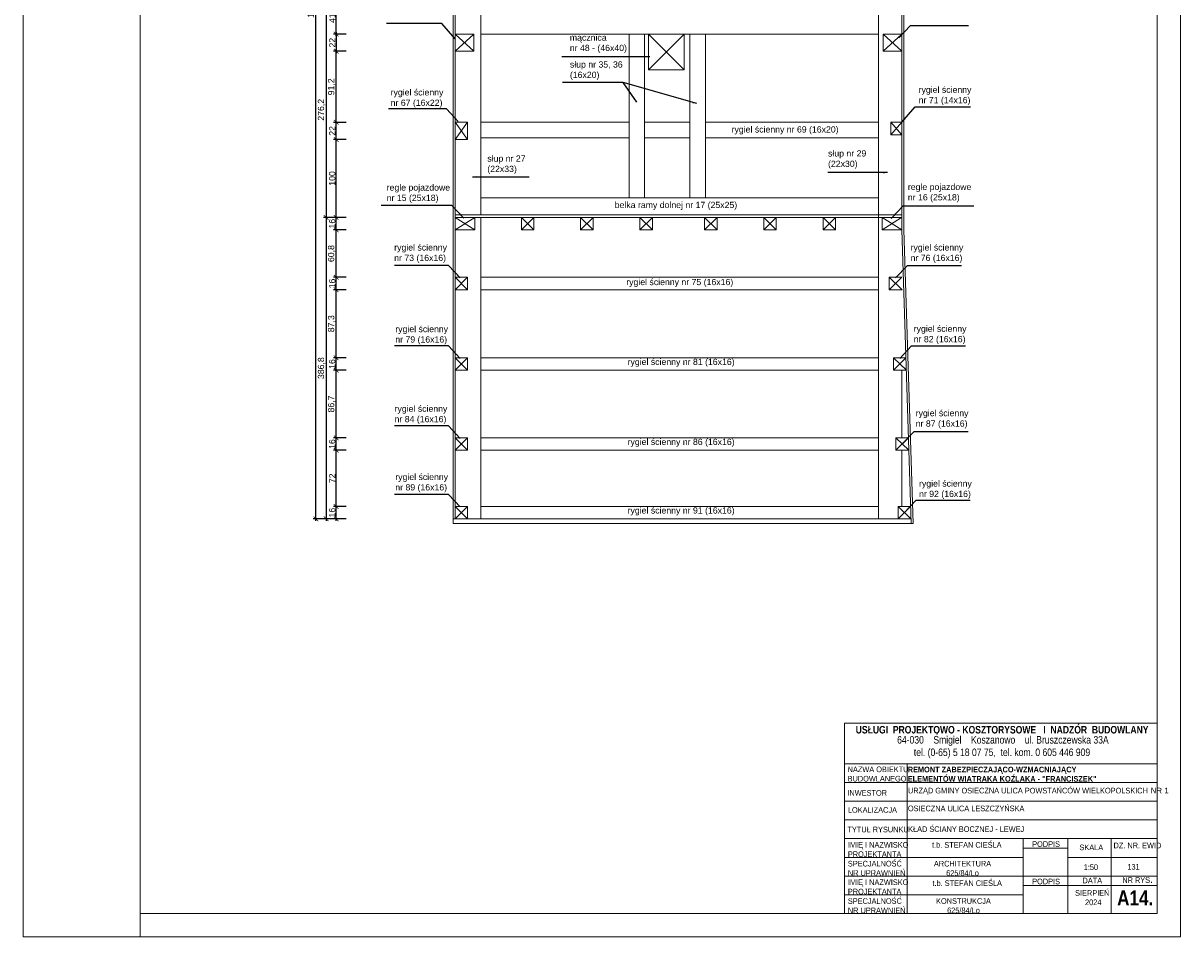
# Model space of a CAD drawing. Header units: millimetres. Extents: x -80660 to 263001, y 590205 to 619905.
# Tile 38 of 64: x 100220 to 115075, y 598905 to 610629. Entities that reach past the tile are written whole.
import ezdxf

# ---------------------------------------------------------------- set-up
doc = ezdxf.new("R2010")
doc.units = ezdxf.units.MM
doc.layers.add('l.c.9', color=3, linetype='Continuous', lineweight=9)
doc.styles.add('styl1', font='arial.ttf')
doc.dimstyles.new('stefan', dxfattribs={"dimtxt": 80, "dimasz": 60, "dimexe": 35, "dimexo": 0, "dimgap": 10, "dimtad": 1, "dimdec": 1, "dimlfac": 0.1, "dimtxsty": 'styl1', "dimblk": 'ARCHTICK', "dimcen": 2.5, "dimdle": 25, "dimadec": 0, "dimazin": 0, "dimtfac": 1, "dimtdec": 1, "dimtmove": 0, "dimatfit": 3, "dimfxl": 1, "dimarcsym": 0})

# ---------------------------------------------------------------- blocks, each defined once
blk = doc.blocks.new('_ArchTick')
at = {"color": 0, "const_width": 0.15}
blk.add_lwpolyline([(-0.5, -0.5), (0.5, 0.5)], dxfattribs=at)
blk = doc.blocks.new('*D897')
at = {"layer": 'Defpoints', "color": 0}
for p in [(104367, 610488), (104237, 610268), (104367, 610268)]:
    blk.add_point(p, dxfattribs=at)
at = {"layer": 'l.c.9', "color": 0, "lineweight": -2}
for p, q in [((104367, 610488), (104202, 610488)), ((104237, 610513), (104237, 610243)), ((104367, 610268), (104202, 610268))]:
    blk.add_line(p, q, dxfattribs=at)
at = {"layer": 'l.c.9', "color": 0, "lineweight": -2, "xscale": 60, "yscale": 60, "zscale": 60}
for p, rotation in [((104237, 610488), 90), ((104237, 610268), 270)]:
    blk.add_blockref('_ArchTick', p, dxfattribs=dict(at, rotation=rotation))
at = {"layer": 'l.c.9', "color": 0, "insert": (104187, 610378), "char_height": 80, "attachment_point": 5, "rotation": 90, "style": 'styl1'}
blk.add_mtext('22', dxfattribs=at)
blk = doc.blocks.new('*D909')
at = {"layer": 'Defpoints', "color": 0}
for p in [(104237, 610268), (104367, 610268), (104367, 609356)]:
    blk.add_point(p, dxfattribs=at)
at = {"layer": 'l.c.9', "color": 0, "lineweight": -2}
for p, q in [((104367, 610268), (104202, 610268)), ((104237, 609331), (104237, 610293)), ((104367, 609356), (104202, 609356))]:
    blk.add_line(p, q, dxfattribs=at)
at = {"layer": 'l.c.9', "color": 0, "lineweight": -2, "xscale": 60, "yscale": 60, "zscale": 60}
for p, rotation in [((104237, 610268), 90), ((104237, 609356), 270)]:
    blk.add_blockref('_ArchTick', p, dxfattribs=dict(at, rotation=rotation))
at = {"layer": 'l.c.9', "color": 0, "insert": (104179, 609812), "char_height": 80, "attachment_point": 5, "rotation": 90, "style": 'styl1'}
blk.add_mtext('91,2', dxfattribs=at)
blk = doc.blocks.new('*D922')
at = {"layer": 'Defpoints', "color": 0}
for p in [(103977, 617464), (104107, 617464), (104107, 604268)]:
    blk.add_point(p, dxfattribs=at)
at = {"layer": 'l.c.9', "color": 0, "lineweight": -2}
for p, q in [((104107, 617464), (103942, 617464)), ((103977, 604243), (103977, 617489)), ((104107, 604268), (103942, 604268))]:
    blk.add_line(p, q, dxfattribs=at)
at = {"layer": 'l.c.9', "color": 0, "lineweight": -2, "xscale": 60, "yscale": 60, "zscale": 60}
for p, rotation in [((103977, 617464), 90), ((103977, 604268), 270)]:
    blk.add_blockref('_ArchTick', p, dxfattribs=dict(at, rotation=rotation))
at = {"layer": 'l.c.9', "color": 0, "insert": (103919, 610866), "char_height": 80, "attachment_point": 5, "rotation": 90, "style": 'styl1'}
blk.add_mtext('1319,6', dxfattribs=at)
blk = doc.blocks.new('*D921')
at = {"layer": 'Defpoints', "color": 0}
for p in [(104237, 608136), (104107, 604268), (104237, 604268)]:
    blk.add_point(p, dxfattribs=at)
at = {"layer": 'l.c.9', "color": 0, "lineweight": -2}
for p, q in [((104107, 608161), (104107, 604243)), ((104237, 608136), (104072, 608136)), ((104237, 604268), (104072, 604268))]:
    blk.add_line(p, q, dxfattribs=at)
at = {"layer": 'l.c.9', "color": 0, "lineweight": -2, "xscale": 60, "yscale": 60, "zscale": 60}
for p, rotation in [((104107, 608136), 90), ((104107, 604268), 270)]:
    blk.add_blockref('_ArchTick', p, dxfattribs=dict(at, rotation=rotation))
at = {"layer": 'l.c.9', "color": 0, "insert": (104049, 606202), "char_height": 80, "attachment_point": 5, "rotation": 90, "style": 'styl1'}
blk.add_mtext('386,8', dxfattribs=at)
blk = doc.blocks.new('*D920')
at = {"layer": 'Defpoints', "color": 0}
for p in [(104237, 610898), (104107, 608136), (104237, 608136)]:
    blk.add_point(p, dxfattribs=at)
at = {"layer": 'l.c.9', "color": 0, "lineweight": -2}
for p, q in [((104237, 610898), (104072, 610898)), ((104107, 610923), (104107, 608111)), ((104237, 608136), (104072, 608136))]:
    blk.add_line(p, q, dxfattribs=at)
at = {"layer": 'l.c.9', "color": 0, "lineweight": -2, "xscale": 60, "yscale": 60, "zscale": 60}
for p, rotation in [((104107, 610898), 90), ((104107, 608136), 270)]:
    blk.add_blockref('_ArchTick', p, dxfattribs=dict(at, rotation=rotation))
at = {"layer": 'l.c.9', "color": 0, "insert": (104049, 609517), "char_height": 80, "attachment_point": 5, "rotation": 90, "style": 'styl1'}
blk.add_mtext('276,2', dxfattribs=at)
blk = doc.blocks.new('*D910')
at = {"layer": 'Defpoints', "color": 0}
for p in [(104237, 610898), (104367, 610898), (104367, 610488)]:
    blk.add_point(p, dxfattribs=at)
at = {"layer": 'l.c.9', "color": 0, "lineweight": -2}
for p, q in [((104367, 610898), (104202, 610898)), ((104237, 610463), (104237, 610923)), ((104367, 610488), (104202, 610488))]:
    blk.add_line(p, q, dxfattribs=at)
at = {"layer": 'l.c.9', "color": 0, "lineweight": -2, "xscale": 60, "yscale": 60, "zscale": 60}
for p, rotation in [((104237, 610898), 90), ((104237, 610488), 270)]:
    blk.add_blockref('_ArchTick', p, dxfattribs=dict(at, rotation=rotation))
at = {"layer": 'l.c.9', "color": 0, "insert": (104187, 610693), "char_height": 80, "attachment_point": 5, "rotation": 90, "style": 'styl1'}
blk.add_mtext('41', dxfattribs=at)
blk = doc.blocks.new('*D908')
at = {"layer": 'Defpoints', "color": 0}
for p in [(104237, 609356), (104367, 609356), (104367, 609136)]:
    blk.add_point(p, dxfattribs=at)
at = {"layer": 'l.c.9', "color": 0, "lineweight": -2}
for p, q in [((104367, 609356), (104202, 609356)), ((104237, 609111), (104237, 609381)), ((104367, 609136), (104202, 609136))]:
    blk.add_line(p, q, dxfattribs=at)
at = {"layer": 'l.c.9', "color": 0, "lineweight": -2, "xscale": 60, "yscale": 60, "zscale": 60}
for p, rotation in [((104237, 609356), 90), ((104237, 609136), 270)]:
    blk.add_blockref('_ArchTick', p, dxfattribs=dict(at, rotation=rotation))
at = {"layer": 'l.c.9', "color": 0, "insert": (104187, 609246), "char_height": 80, "attachment_point": 5, "rotation": 90, "style": 'styl1'}
blk.add_mtext('22', dxfattribs=at)
blk = doc.blocks.new('*D907')
at = {"layer": 'Defpoints', "color": 0}
for p in [(104237, 609136), (104367, 609136), (104367, 608136)]:
    blk.add_point(p, dxfattribs=at)
at = {"layer": 'l.c.9', "color": 0, "lineweight": -2}
for p, q in [((104367, 609136), (104202, 609136)), ((104237, 608111), (104237, 609161)), ((104367, 608136), (104202, 608136))]:
    blk.add_line(p, q, dxfattribs=at)
at = {"layer": 'l.c.9', "color": 0, "lineweight": -2, "xscale": 60, "yscale": 60, "zscale": 60}
for p, rotation in [((104237, 609136), 90), ((104237, 608136), 270)]:
    blk.add_blockref('_ArchTick', p, dxfattribs=dict(at, rotation=rotation))
at = {"layer": 'l.c.9', "color": 0, "insert": (104186, 608636), "char_height": 80, "attachment_point": 5, "rotation": 90, "style": 'styl1'}
blk.add_mtext('100', dxfattribs=at)
blk = doc.blocks.new('*D906')
at = {"layer": 'Defpoints', "color": 0}
for p in [(104237, 608136), (104367, 608136), (104367, 607976)]:
    blk.add_point(p, dxfattribs=at)
at = {"layer": 'l.c.9', "color": 0, "lineweight": -2}
for p, q in [((104237, 607951), (104237, 608161)), ((104367, 608136), (104202, 608136)), ((104367, 607976), (104202, 607976))]:
    blk.add_line(p, q, dxfattribs=at)
at = {"layer": 'l.c.9', "color": 0, "lineweight": -2, "xscale": 60, "yscale": 60, "zscale": 60}
for p, rotation in [((104237, 608136), 90), ((104237, 607976), 270)]:
    blk.add_blockref('_ArchTick', p, dxfattribs=dict(at, rotation=rotation))
at = {"layer": 'l.c.9', "color": 0, "insert": (104186, 608056), "char_height": 80, "attachment_point": 5, "rotation": 90, "style": 'styl1'}
blk.add_mtext('16', dxfattribs=at)
blk = doc.blocks.new('*D905')
at = {"layer": 'Defpoints', "color": 0}
for p in [(104237, 607976), (104367, 607976), (104367, 607368)]:
    blk.add_point(p, dxfattribs=at)
at = {"layer": 'l.c.9', "color": 0, "lineweight": -2}
for p, q in [((104367, 607976), (104202, 607976)), ((104237, 607343), (104237, 608001)), ((104367, 607368), (104202, 607368))]:
    blk.add_line(p, q, dxfattribs=at)
at = {"layer": 'l.c.9', "color": 0, "lineweight": -2, "xscale": 60, "yscale": 60, "zscale": 60}
for p, rotation in [((104237, 607976), 90), ((104237, 607368), 270)]:
    blk.add_blockref('_ArchTick', p, dxfattribs=dict(at, rotation=rotation))
at = {"layer": 'l.c.9', "color": 0, "insert": (104179, 607672), "char_height": 80, "attachment_point": 5, "rotation": 90, "style": 'styl1'}
blk.add_mtext('60,8', dxfattribs=at)
blk = doc.blocks.new('*D904')
at = {"layer": 'Defpoints', "color": 0}
for p in [(104237, 607368), (104367, 607368), (104367, 607208)]:
    blk.add_point(p, dxfattribs=at)
at = {"layer": 'l.c.9', "color": 0, "lineweight": -2}
for p, q in [((104367, 607368), (104202, 607368)), ((104237, 607183), (104237, 607393)), ((104367, 607208), (104202, 607208))]:
    blk.add_line(p, q, dxfattribs=at)
at = {"layer": 'l.c.9', "color": 0, "lineweight": -2, "xscale": 60, "yscale": 60, "zscale": 60}
for p, rotation in [((104237, 607368), 90), ((104237, 607208), 270)]:
    blk.add_blockref('_ArchTick', p, dxfattribs=dict(at, rotation=rotation))
at = {"layer": 'l.c.9', "color": 0, "insert": (104186, 607288), "char_height": 80, "attachment_point": 5, "rotation": 90, "style": 'styl1'}
blk.add_mtext('16', dxfattribs=at)
blk = doc.blocks.new('*D903')
at = {"layer": 'Defpoints', "color": 0}
for p in [(104237, 607208), (104367, 607208), (104367, 606335)]:
    blk.add_point(p, dxfattribs=at)
at = {"layer": 'l.c.9', "color": 0, "lineweight": -2}
for p, q in [((104367, 607208), (104202, 607208)), ((104237, 606310), (104237, 607233)), ((104367, 606335), (104202, 606335))]:
    blk.add_line(p, q, dxfattribs=at)
at = {"layer": 'l.c.9', "color": 0, "lineweight": -2, "xscale": 60, "yscale": 60, "zscale": 60}
for p, rotation in [((104237, 607208), 90), ((104237, 606335), 270)]:
    blk.add_blockref('_ArchTick', p, dxfattribs=dict(at, rotation=rotation))
at = {"layer": 'l.c.9', "color": 0, "insert": (104179, 606772), "char_height": 80, "attachment_point": 5, "rotation": 90, "style": 'styl1'}
blk.add_mtext('87,3', dxfattribs=at)
blk = doc.blocks.new('*D902')
at = {"layer": 'Defpoints', "color": 0}
for p in [(104237, 606335), (104367, 606335), (104367, 606175)]:
    blk.add_point(p, dxfattribs=at)
at = {"layer": 'l.c.9', "color": 0, "lineweight": -2}
for p, q in [((104367, 606335), (104202, 606335)), ((104237, 606150), (104237, 606360)), ((104367, 606175), (104202, 606175))]:
    blk.add_line(p, q, dxfattribs=at)
at = {"layer": 'l.c.9', "color": 0, "lineweight": -2, "xscale": 60, "yscale": 60, "zscale": 60}
for p, rotation in [((104237, 606335), 90), ((104237, 606175), 270)]:
    blk.add_blockref('_ArchTick', p, dxfattribs=dict(at, rotation=rotation))
at = {"layer": 'l.c.9', "color": 0, "insert": (104186, 606255), "char_height": 80, "attachment_point": 5, "rotation": 90, "style": 'styl1'}
blk.add_mtext('16', dxfattribs=at)
blk = doc.blocks.new('*D901')
at = {"layer": 'Defpoints', "color": 0}
for p in [(104237, 606175), (104367, 606175), (104367, 605308)]:
    blk.add_point(p, dxfattribs=at)
at = {"layer": 'l.c.9', "color": 0, "lineweight": -2}
for p, q in [((104367, 606175), (104202, 606175)), ((104237, 605283), (104237, 606200)), ((104367, 605308), (104202, 605308))]:
    blk.add_line(p, q, dxfattribs=at)
at = {"layer": 'l.c.9', "color": 0, "lineweight": -2, "xscale": 60, "yscale": 60, "zscale": 60}
for p, rotation in [((104237, 606175), 90), ((104237, 605308), 270)]:
    blk.add_blockref('_ArchTick', p, dxfattribs=dict(at, rotation=rotation))
at = {"layer": 'l.c.9', "color": 0, "insert": (104179, 605742), "char_height": 80, "attachment_point": 5, "rotation": 90, "style": 'styl1'}
blk.add_mtext('86,7', dxfattribs=at)
blk = doc.blocks.new('*D900')
at = {"layer": 'Defpoints', "color": 0}
for p in [(104237, 605308), (104367, 605308), (104367, 605148)]:
    blk.add_point(p, dxfattribs=at)
at = {"layer": 'l.c.9', "color": 0, "lineweight": -2}
for p, q in [((104237, 605123), (104237, 605333)), ((104367, 605308), (104202, 605308)), ((104367, 605148), (104202, 605148))]:
    blk.add_line(p, q, dxfattribs=at)
at = {"layer": 'l.c.9', "color": 0, "lineweight": -2, "xscale": 60, "yscale": 60, "zscale": 60}
for p, rotation in [((104237, 605308), 90), ((104237, 605148), 270)]:
    blk.add_blockref('_ArchTick', p, dxfattribs=dict(at, rotation=rotation))
at = {"layer": 'l.c.9', "color": 0, "insert": (104186, 605228), "char_height": 80, "attachment_point": 5, "rotation": 90, "style": 'styl1'}
blk.add_mtext('16', dxfattribs=at)
blk = doc.blocks.new('*D899')
at = {"layer": 'Defpoints', "color": 0}
for p in [(104237, 605148), (104367, 605148), (104367, 604428)]:
    blk.add_point(p, dxfattribs=at)
at = {"layer": 'l.c.9', "color": 0, "lineweight": -2}
for p, q in [((104367, 605148), (104202, 605148)), ((104237, 604403), (104237, 605173)), ((104367, 604428), (104202, 604428))]:
    blk.add_line(p, q, dxfattribs=at)
at = {"layer": 'l.c.9', "color": 0, "lineweight": -2, "xscale": 60, "yscale": 60, "zscale": 60}
for p, rotation in [((104237, 605148), 90), ((104237, 604428), 270)]:
    blk.add_blockref('_ArchTick', p, dxfattribs=dict(at, rotation=rotation))
at = {"layer": 'l.c.9', "color": 0, "insert": (104187, 604788), "char_height": 80, "attachment_point": 5, "rotation": 90, "style": 'styl1'}
blk.add_mtext('72', dxfattribs=at)
blk = doc.blocks.new('*D898')
at = {"layer": 'Defpoints', "color": 0}
for p in [(104237, 604428), (104367, 604428), (104367, 604268)]:
    blk.add_point(p, dxfattribs=at)
at = {"layer": 'l.c.9', "color": 0, "lineweight": -2}
for p, q in [((104237, 604243), (104237, 604453)), ((104367, 604428), (104202, 604428)), ((104367, 604268), (104202, 604268))]:
    blk.add_line(p, q, dxfattribs=at)
at = {"layer": 'l.c.9', "color": 0, "lineweight": -2, "xscale": 60, "yscale": 60, "zscale": 60}
for p, rotation in [((104237, 604428), 90), ((104237, 604268), 270)]:
    blk.add_blockref('_ArchTick', p, dxfattribs=dict(at, rotation=rotation))
at = {"layer": 'l.c.9', "color": 0, "insert": (104186, 604348), "char_height": 80, "attachment_point": 5, "rotation": 90, "style": 'styl1'}
blk.add_mtext('16', dxfattribs=at)

msp = doc.modelspace()

# ---------------------------------------------------------------- linework, layer by layer
at = {"layer": 'l.c.9', "color": 0}
for p, q in [((100220.22, 619904.52), (100220.22, 598904.52)), ((115070.23, 619904.52), (115070.23, 598904.52)), ((114770.23, 619504.52), (114770.23, 599204.52)), ((101720.22, 613754.52), (101720.22, 598904.52)), ((105763.85, 604268.35), (105763.85, 613523.35)), ((105738.85, 613023.35), (105738.85, 604208.35)), ((106093.85, 613023.35), (106093.85, 608168.35)), ((111193.85, 604268.35), (111193.85, 613023.35)), ((111493.85, 613023.35), (111493.85, 607976.35)), ((111518.85, 613023.35), (111518.85, 607976.35)), ((106003.85, 610488.35), (105763.85, 610488.35)), ((105763.85, 610488.35), (106003.85, 610268.35)), ((106003.85, 610488.35), (105763.85, 610268.35)), ((106003.85, 610268.35), (106003.85, 610488.35)), ((111193.85, 610488.35), (106093.85, 610488.35)), ((106093.85, 610488.35), (111193.85, 610488.35)), ((107994.08, 608386.35), (107994.08, 610488.35)), ((108194.08, 608386.35), (108194.08, 610488.35)), ((108243.85, 610488.35), (108703.85, 610028.35)), ((108703.85, 610488.35), (108243.85, 610028.35)), ((108243.85, 610028.35), (108243.85, 610488.35)), ((108703.85, 610488.35), (108243.85, 610488.35)), ((108703.85, 610028.35), (108703.85, 610488.35)), ((108774.08, 608386.35), (108774.08, 610488.35)), ((108974.08, 608386.35), (108974.08, 610488.35)), ((111253.85, 610488.35), (111253.85, 610268.35)), ((111253.85, 610488.35), (111493.85, 610488.35)), ((111253.85, 610488.35), (111493.85, 610268.35)), ((111493.85, 610488.35), (111253.85, 610268.35)), ((106003.85, 610268.35), (105763.85, 610268.35)), ((111253.85, 610268.35), (111493.85, 610268.35)), ((108703.85, 610028.35), (108243.85, 610028.35)), ((105923.85, 609136.35), (105763.85, 609356.35)), ((105923.85, 609356.35), (105763.85, 609136.35)), ((105763.85, 609356.35), (105923.85, 609356.35)), ((105923.85, 609356.35), (105923.85, 609136.35)), ((106093.85, 609356.35), (107994.08, 609356.35)), ((108194.08, 609356.35), (108774.08, 609356.35)), ((108974.08, 609356.35), (111193.85, 609356.35)), ((111353.85, 609196.35), (111493.85, 609356.35)), ((111353.85, 609356.35), (111493.85, 609196.35)), ((111353.85, 609356.35), (111493.85, 609356.35)), ((111353.85, 609356.35), (111353.85, 609196.35)), ((111353.85, 609196.35), (111493.85, 609196.35)), ((105763.85, 609136.35), (105923.85, 609136.35)), ((106093.85, 609156.35), (107994.08, 609156.35)), ((108194.08, 609156.35), (108774.08, 609156.35)), ((108974.08, 609156.35), (111193.85, 609156.35)), ((111193.85, 608386.35), (106093.85, 608386.35)), ((111493.85, 608168.35), (105763.85, 608168.35)), ((106013.85, 608136.35), (105763.85, 608136.35)), ((106013.85, 607976.35), (105763.85, 608136.35)), ((106013.85, 608136.35), (105763.85, 607976.35)), ((111243.85, 608136.35), (106013.85, 608136.35)), ((106013.85, 607976.35), (106013.85, 608136.35)), ((106093.85, 608136.35), (106093.85, 604268.35)), ((106773.85, 607976.35), (106613.85, 608136.35)), ((106773.85, 608136.35), (106613.85, 607976.35)), ((106613.85, 607976.35), (106613.85, 608136.35)), ((106773.85, 607976.35), (106773.85, 608136.35)), ((107533.85, 608136.35), (107373.85, 607976.35)), ((107533.85, 607976.35), (107373.85, 608136.35)), ((107373.85, 608136.35), (107373.85, 607976.35)), ((107533.85, 608136.35), (107533.85, 607976.35)), ((108293.85, 607976.35), (108133.85, 608136.35)), ((108293.85, 608136.35), (108133.85, 607976.35)), ((108133.85, 607976.35), (108133.85, 608136.35)), ((108293.85, 607976.35), (108293.85, 608136.35)), ((109123.85, 607976.35), (108963.85, 608136.35)), ((109123.85, 608136.35), (108963.85, 607976.35)), ((108963.85, 608136.35), (108963.85, 607976.35)), ((109123.85, 608136.35), (109123.85, 607976.35)), ((109883.85, 608136.35), (109723.85, 607976.35)), ((109883.85, 607976.35), (109723.85, 608136.35)), ((109723.85, 607976.35), (109723.85, 608136.35)), ((109883.85, 607976.35), (109883.85, 608136.35)), ((110643.85, 607976.35), (110483.85, 608136.35)), ((110643.85, 608136.35), (110483.85, 607976.35)), ((110483.85, 607976.35), (110483.85, 608136.35)), ((110643.85, 607976.35), (110643.85, 608136.35)), ((111243.85, 608136.35), (111493.85, 607976.35)), ((111488.72, 608136.35), (111243.85, 607976.35)), ((111243.85, 608136.35), (111243.85, 607976.35)), ((111493.85, 608136.35), (111243.85, 608136.35)), ((106013.85, 607976.35), (105763.85, 607976.35)), ((106773.85, 607976.35), (106613.85, 607976.35)), ((107533.85, 607976.35), (107373.85, 607976.35)), ((108293.85, 607976.35), (108133.85, 607976.35)), ((109123.85, 607976.35), (108963.85, 607976.35)), ((109883.85, 607976.35), (109723.85, 607976.35)), ((110643.85, 607976.35), (110483.85, 607976.35)), ((111493.85, 607976.35), (111243.85, 607976.35)), ((111493.85, 607976.35), (111614.74, 604208.35)), ((111518.85, 607976.35), (111639.76, 604208.35)), ((105923.85, 607368.12), (105763.85, 607208.12)), ((105923.85, 607208.12), (105763.85, 607368.12)), ((105923.85, 607368.12), (105763.85, 607368.12)), ((105923.85, 607208.12), (105923.85, 607368.12)), ((111193.85, 607368.12), (106093.85, 607368.12)), ((111333.85, 607368.12), (111333.85, 607208.12)), ((111493.85, 607368.12), (111333.85, 607208.12)), ((111333.85, 607368.12), (111500.05, 607208.12)), ((111493.85, 607368.12), (111333.85, 607368.12)), ((105923.85, 607208.12), (105763.85, 607208.12)), ((111193.85, 607208.12), (106093.85, 607208.12)), ((111333.85, 607208.12), (111500.05, 607208.12)), ((105923.85, 606174.97), (105763.85, 606334.97)), ((105923.85, 606334.97), (105763.85, 606174.97)), ((105923.85, 606334.97), (105763.85, 606334.97)), ((105923.85, 606174.97), (105923.85, 606334.97)), ((111193.85, 606334.97), (106093.85, 606334.97)), ((111546.51, 606334.97), (111386.51, 606334.97)), ((111386.51, 606334.97), (111552.71, 606174.97)), ((111546.51, 606334.97), (111386.51, 606174.97)), ((111386.51, 606334.97), (111386.51, 606174.97)), ((105923.85, 606174.97), (105763.85, 606174.97)), ((111193.85, 606174.97), (106093.85, 606174.97)), ((111386.51, 606174.97), (111552.71, 606174.97)), ((111493.85, 605308.35), (111493.85, 606174.97)), ((105923.85, 605148.35), (105763.85, 605308.35)), ((105923.85, 605308.35), (105763.85, 605148.35)), ((105923.85, 605308.35), (105763.85, 605308.35)), ((105923.85, 605148.35), (105923.85, 605308.35)), ((111193.85, 605308.35), (106093.85, 605308.35)), ((111419.45, 605308.35), (111419.45, 605148.35)), ((111579.45, 605308.35), (111419.45, 605148.35)), ((111419.45, 605308.35), (111585.64, 605148.35)), ((111579.45, 605308.35), (111419.45, 605308.35)), ((105923.85, 605148.35), (105763.85, 605148.35)), ((111193.85, 605148.35), (106093.85, 605148.35)), ((111419.45, 605148.35), (111584.58, 605148.35)), ((111493.85, 604428.35), (111493.85, 605148.35)), ((105763.85, 604428.35), (105923.85, 604268.35)), ((105923.85, 604428.35), (105763.85, 604268.35)), ((105923.85, 604428.35), (105763.85, 604428.35)), ((105923.85, 604268.35), (105923.85, 604428.35)), ((111193.85, 604428.35), (106093.85, 604428.35)), ((111446.22, 604428.35), (111612.41, 604268.35)), ((111606.22, 604428.35), (111446.22, 604268.35)), ((111446.22, 604428.35), (111446.22, 604268.35)), ((111606.22, 604428.35), (111446.22, 604428.35)), ((106013.85, 604268.35), (105738.85, 604268.35)), ((105738.85, 604208.35), (111639.76, 604208.35)), ((110773.85, 604268.35), (106013.85, 604268.35)), ((111612.41, 604268.35), (110773.85, 604268.35)), ((114770.22, 601644.65), (110759.19, 601644.65)), ((110759.19, 601644.65), (110759.19, 599204.52)), ((114770.22, 601644.65), (114770.22, 599204.52)), ((114770.22, 601644.65), (114770.22, 599204.52)), ((114770.22, 601644.65), (114770.22, 599204.52)), ((110759.19, 601124.52), (114770.22, 601124.52)), ((111561.62, 601124.52), (111561.62, 599204.52)), ((110759.19, 600884.52), (114770.22, 600884.52)), ((110759.19, 600644.52), (114770.22, 600644.52)), ((110759.19, 600404.52), (114770.22, 600404.52)), ((110759.19, 600164.52), (114770.22, 600164.52)), ((113053.89, 600164.52), (113053.89, 599204.52)), ((113625.55, 600164.52), (113625.55, 599204.52)), ((114182.84, 600164.52), (114182.84, 599204.52)), ((113053.89, 600044.52), (113625.55, 600044.52)), ((110759.19, 599924.52), (113053.89, 599924.52)), ((113625.55, 599924.52), (114770.22, 599924.52)), ((110759.19, 599684.52), (114770.22, 599684.52)), ((113053.89, 599564.52), (114770.22, 599564.52)), ((110759.19, 599444.52), (113053.89, 599444.52)), ((114770.23, 599204.52), (101720.22, 599204.52)), ((110759.19, 599204.52), (114770.22, 599204.52)), ((107645.22, 598904.52), (100220.22, 598904.52)), ((115070.23, 598904.52), (100220.22, 598904.52)), ((115070.23, 598904.52), (100220.22, 598904.52))]:
    msp.add_line(p, q, dxfattribs=at)

# ---------------------------------------------------------------- texts
at = {"layer": 'l.c.9', "color": 0, "attachment_point": 1}
for s, insert, char_height, width in [('{\\fArial|b0|i0|c238|p34;mącznica \\Pnr 48 - (46x40)}', (107235, 610484.21), 80, 2924.252), ('{\\fArial|b0|i0|c238|p34; \\Psłup nr 35, 36\\P(16x20)}', (107235.83, 610272.08), 80, 2924.252), ('{\\fArial|b0|i0|c238|p34;rygiel ścienny \\Pnr 67 (16x22)}', (104935.78, 609781.1), 80, 2924.252), ('{\\fArial|b0|i0|c238|p34;rygiel ścienny \\Pnr 71 (14x16)}', (111710.75, 609814.45), 80, 2924.252), ('{\\fArial|b0|i0|c238|p34;rygiel ścienny nr 69 (16x20)}', (109310.69, 609305.4), 80, 2924.252), ('{\\fArial|b0|i0|c238|p34;słup nr 27\\P(22x33)}', (106176.17, 608931.89), 80, 2924.252), ('{\\fArial|b0|i0|c238|p34;słup nr 29\\P(22x30)}', (110548.08, 608997.79), 80, 2924.252), ('{\\fArial|b0|i0|c238|p34;regle pojazdowe \\Pnr 15 (25x18)}', (104884.94, 608559.95), 80, 2924.252), ('{\\fArial|b0|i0|c238|p34;regle pojazdowe \\Pnr 16 (25x18)}', (111572.49, 608567.58), 80, 2924.252), ('{\\fArial|b0|i0|c238|p34;belka ramy dolnej nr 17 (25x25)}', (107810.85, 608336.15), 80, 2924.252), ('{\\fArial|b0|i0|c238|p34;rygiel ścienny \\Pnr 73 (16x16)}', (104981.48, 607790.59), 80, 2924.252), ('{\\fArial|b0|i0|c238|p34;rygiel ścienny \\Pnr 76 (16x16)}', (111607.28, 607790.59), 80, 2924.252), ('{\\fArial|b0|i0|c238|p34;rygiel ścienny nr 75 (16x16)}', (107958.93, 607347.03), 80, 2924.252), ('{\\fArial|b0|i0|c238|p34;rygiel ścienny \\Pnr 79 (16x16)}', (104995.41, 606743.52), 80, 2924.252), ('{\\fArial|b0|i0|c238|p34;rygiel ścienny \\Pnr 82 (16x16)}', (111647.5, 606748.16), 80, 2924.252), ('{\\fArial|b0|i0|c238|p34;rygiel ścienny nr 81 (16x16)}', (107976.36, 606322.87), 80, 2924.252), ('{\\fArial|b0|i0|c238|p34;rygiel ścienny \\Pnr 84 (16x16)}', (104986.12, 605721.53), 80, 2924.252), ('{\\fArial|b0|i0|c238|p34;rygiel ścienny \\Pnr 87 (16x16)}', (111672.97, 605664.8), 80, 2924.252), ('{\\fArial|b0|i0|c238|p34;rygiel ścienny nr 86 (16x16)}', (107976.36, 605296.24), 80, 2924.252), ('{\\fArial|b0|i0|c238|p34;rygiel ścienny \\Pnr 89 (16x16)}', (104995.41, 604846.18), 80, 2924.252), ('{\\fArial|b0|i0|c238|p34;rygiel ścienny \\Pnr 92 (16x16)}', (111715.87, 604761.59), 80, 2924.252), ('{\\fArial|b0|i0|c238|p34;rygiel ścienny nr 91 (16x16)}', (107976.36, 604416.24), 80, 2924.252), ('{\\fArial Narrow|b0|i0|c238|p34;64-030    Śmigiel    Koszanowo    ul. Bruszczewska 33A\\P       tel. (0-65) 5 18 07 75,  tel. kom. 0 605 446 909}', (111434.88, 601480.88), 96, 4580.4641), ('\\pxse0.83333;{\\fArial Narrow|b0|i0|c238|p34;NAZWA OBIEKTU\\PBUDOWLANEGO}', (110799.3, 601089.98), 72, 1008.2239), ('\\pxse0.83333;{\\fArial Narrow|b0|i0|c238|p34;INWESTOR}', (110796.23, 600787.61), 72, 1008.2239), ('{\\fArial Narrow|b0|i0|c238|p34;\\H0.75x;URZĄD GMINY OSIECZNA ULICA POWSTAŃCÓW WIELKOPOLSKICH\\fArial|b1|i0|c238|p34;\\H1.3334x; \\fArial|b0|i0|c238|p34;\\H0.749963x;NR 1\\fArial|b1|i0|c238|p34;\\H1.3334x;  }', (111573.27, 600816.93), 96, 5186.1333), ('{\\fArial Narrow|b0|i0|c238|p34;\\H0.75x;OSIECZNA ULICA LESZCZYŃSKA\\fArial|b1|i0|c238|p34;\\H1.3333x;       }', (111572.59, 600588.65), 96, 5186.1333), ('{\\fArial Narrow|b0|i0|c238|p34;LOKALIZACJA}', (110803.03, 600568.54), 72, 1008.2239), ('{\\fArial Narrow|b0|i0|c238|p34;TYTUŁ RYSUNKU}', (110796.44, 600317.98), 72, 1008.2239), ('\\pxse0.83333;{\\fArial Narrow|b0|i0|c238|p34;IMIĘ I NAZWISKO\\P\\pse0.83333;PROJEKTANTA}', (110802.74, 600121.08), 72, 1008.2239), ('{\\fArial Narrow|b0|i0|c238|p34;PODPIS}', (113167.72, 600130.97), 72, 586.9248), ('{\\fArial Narrow|b0|i0|c238|p34;SKALA}', (113774.2, 600088.82), 72, 1008.2239), ('{\\fArial|b1|i0|c238|p34;              \\fArial Narrow|b1|i0|c238|p34;   \\fArial Narrow|b0|i0|c238|p34; \\H0.75x; DZ. NR. EWID }', (113541.34, 600113.39), 96, 5186.1333), ('\\pxse0.83333;{\\fArial Narrow|b0|i0|c238|p34;SPECJALNOŚĆ\\PNR UPRAWNIEŃ}', (110802.5, 599879.8), 72, 1008.2239), ('{\\fArial Narrow|b0|i0|c238|p34;131}', (114388.62, 599838.85), 72, 5186.1333), ('{\\fArial Narrow|b0|i0|c238|p34;1:50}', (113828.53, 599834.13), 72, 389.7936), ('{\\fArial Narrow|b0|i0|c238|p34;\\H0.75x;NR RYS}.', (114323.76, 599693.3), 96, 638.9588), ('\\pxse0.83333;{\\fArial Narrow|b0|i0|c238|p34;IMIĘ I NAZWISKO\\P\\pse0.83333;PROJEKTANTA}', (110802.74, 599641.08), 72, 1008.2239), ('{\\fArial Narrow|b0|i0|c238|p34;PODPIS}', (113167.72, 599650.97), 72, 586.9248), ('{\\fArial Narrow|b0|i0|c238|p34;DATA}', (113813.41, 599663.26), 72, 1008.2239), ('\\pxse0.83333;{\\fArial Narrow|b0|i0|c238|p34;SPECJALNOŚĆ\\PNR UPRAWNIEŃ}', (110802.5, 599399.8), 72, 1008.2239), ('{\\fArial|b1|i0|c238|p34;  \\fArial Narrow|b0|i0|c238|p34;SIERPIEŃ\\P       2024}', (113662.22, 599503.58), 72, 1134.6824), ('{\\fArial Narrow|b1|i0|c238|p34;A14.}', (114257.15, 599499.55), 192, 3332.2667)]:
    msp.add_mtext(s, dxfattribs=dict(at, insert=insert, char_height=char_height, width=width))
at = {"layer": 'l.c.9', "color": 0}
for s, insert, char_height, attachment_point in [('{\\fArial Narrow|b1|i0|c238|p34;USŁUGI  PROJEKTOWO - KOSZTORYSOWE   I  NADZÓR  BUDOWLANY\\fArial Narrow|b0|i0|c238|p34;  \\P                              }', (110903, 601610.28), 96, 1), ('{\\fArial|b1|i0|c238|p34;\\P\\pxse0.8125;\\fArial Narrow|b1|i0|c238|p34;\\H0.9x;REMONT ZABEZPIECZAJĄCO-WZMACNIAJĄCY\\PELEMENTÓW WIATRAKA KOŹLAKA - "FRANCISZEK"}', (111570.59, 601220.74), 80, 1), ('{\\fArial Narrow|b0|i0|c238|p34;KŁAD ŚCIANY BOCZNEJ - LEWEJ}', (111575.73, 600322.87), 72, 1), ('{\\fArial Narrow|b0|i0|c238|p34;t.b. STEFAN CIEŚLA}', (111882.85, 600119.72), 72, 1), ('\\P\\pxse0.83333;{\\fArial Narrow|b0|i0|c238|p34;ARCHITEKTURA\\P625/84/Lo}', (112273.57, 599842.95), 72, 5), ('{\\fArial Narrow|b0|i0|c238|p34;t.b. STEFAN CIEŚLA}', (111887.74, 599629.06), 72, 1), ('\\P\\pxse0.83333;{\\fArial Narrow|b0|i0|c238|p34;KONSTRUKCJA\\P625/84/Lo}', (112285.99, 599363.7), 72, 5)]:
    msp.add_mtext(s, dxfattribs=dict(at, insert=insert, char_height=char_height, attachment_point=attachment_point))

# ---------------------------------------------------------------- dimensions: what is measured, and where the dimension line sits
for base, p1, p2, picture, middle in [((103976.98, 617464.42), (104106.98, 604268.35), (104106.98, 617464.42), '*D922', (103918.9, 610866.38)), ((104236.98, 610268.35), (104366.98, 610488.35), (104366.98, 610268.35), '*D897', (104186.82, 610378.35)), ((104236.98, 604428.35), (104366.98, 604268.35), (104366.98, 604428.35), '*D898', (104186.13, 604348.35))]:
    dim = msp.add_linear_dim(base=base, p1=p1, p2=p2, angle=90, dimstyle='stefan', dxfattribs=at)
    dim.commit()
    dim.dimension.update_dxf_attribs({"geometry": picture, "text_midpoint": middle})
for base, p1, p2, picture, middle in [((104106.98, 608136.35), (104236.98, 610898.35), (104236.98, 608136.35), '*D920', (104048.9, 609517.35)), ((104236.98, 610898.35), (104366.98, 610488.35), (104366.98, 610898.35), '*D910', (104186.82, 610693.35)), ((104236.98, 610268.35), (104366.98, 609356.35), (104366.98, 610268.35), '*D909', (104178.9, 609812.35)), ((104236.98, 609356.35), (104366.98, 609136.35), (104366.98, 609356.35), '*D908', (104186.82, 609246.35)), ((104236.98, 609136.35), (104366.98, 608136.35), (104366.98, 609136.35), '*D907', (104186.13, 608636.35)), ((104106.98, 604268.35), (104236.98, 608136.35), (104236.98, 604268.35), '*D921', (104048.9, 606202.35)), ((104236.98, 608136.35), (104366.98, 607976.35), (104366.98, 608136.35), '*D906', (104186.13, 608056.35)), ((104236.98, 607976.35), (104366.98, 607368.12), (104366.98, 607976.35), '*D905', (104178.9, 607672.23)), ((104236.98, 607368.12), (104366.98, 607208.12), (104366.98, 607368.12), '*D904', (104186.13, 607288.12)), ((104236.98, 607208.12), (104366.98, 606334.97), (104366.98, 607208.12), '*D903', (104178.9, 606771.55)), ((104236.98, 606334.97), (104366.98, 606174.97), (104366.98, 606334.97), '*D902', (104186.13, 606254.97)), ((104236.98, 606174.97), (104366.98, 605308.35), (104366.98, 606174.97), '*D901', (104178.9, 605741.66)), ((104236.98, 605308.35), (104366.98, 605148.35), (104366.98, 605308.35), '*D900', (104186.13, 605228.35)), ((104236.98, 605148.35), (104366.98, 604428.35), (104366.98, 605148.35), '*D899', (104186.82, 604788.35))]:
    dim = msp.add_linear_dim(base=base, p1=p1, p2=p2, angle=90, dimstyle='stefan', override={"dimtmove": 1}, dxfattribs=at)
    dim.commit()
    dim.dimension.update_dxf_attribs({"geometry": picture, "text_midpoint": middle})

# ---------------------------------------------------------------- leaders
for points in [[(105763.85, 610428.35), (105590.53, 610626.43), (104882.86, 610626.43)], [(111455.17, 610440.3), (111606.99, 610599.45), (112349.79, 610599.45)], [(108262.76, 610198.4), (107132.43, 610198.4)], [(108866.12, 609595.77), (107918.45, 609866.38), (107138.74, 609866.38)], [(108094.44, 609613.81), (107918.45, 609866.38)], [(105802.54, 609368.3), (105650.72, 609527.45), (104907.91, 609527.45)], [(111493.85, 609356.35), (111667.18, 609554.43), (112374.85, 609554.43)], [(105985.22, 608656.56), (106715.16, 608656.56)], [(111313.07, 608710.45), (110543.55, 608710.45)], [(105874.33, 608128.52), (105722.51, 608287.67), (104815.05, 608287.67)], [(111358.82, 608123.62), (111510.64, 608282.77), (112418.09, 608282.77)], [(105829.33, 607360.29), (105677.51, 607519.45), (104984.98, 607519.45)], [(111415.6, 607360.29), (111567.42, 607519.45), (112259.95, 607519.45)], [(105829.33, 606327.15), (105677.51, 606486.3), (104984.98, 606486.3)], [(111468.26, 606327.15), (111620.08, 606486.3), (112312.6, 606486.3)], [(105829.33, 605300.52), (105677.51, 605459.67), (104984.98, 605459.67)], [(111500.97, 605229.86), (111652.79, 605389.02), (112345.31, 605389.02)], [(105829.33, 604420.52), (105677.51, 604579.67), (104984.98, 604579.67)], [(111527.74, 604349.86), (111679.56, 604509.02), (112372.09, 604509.02)]]:
    msp.add_leader(points, dimstyle='stefan', override={"dimgap": 10, "dimtad": 0}, dxfattribs=at)

doc.saveas('drawing.dxf')
